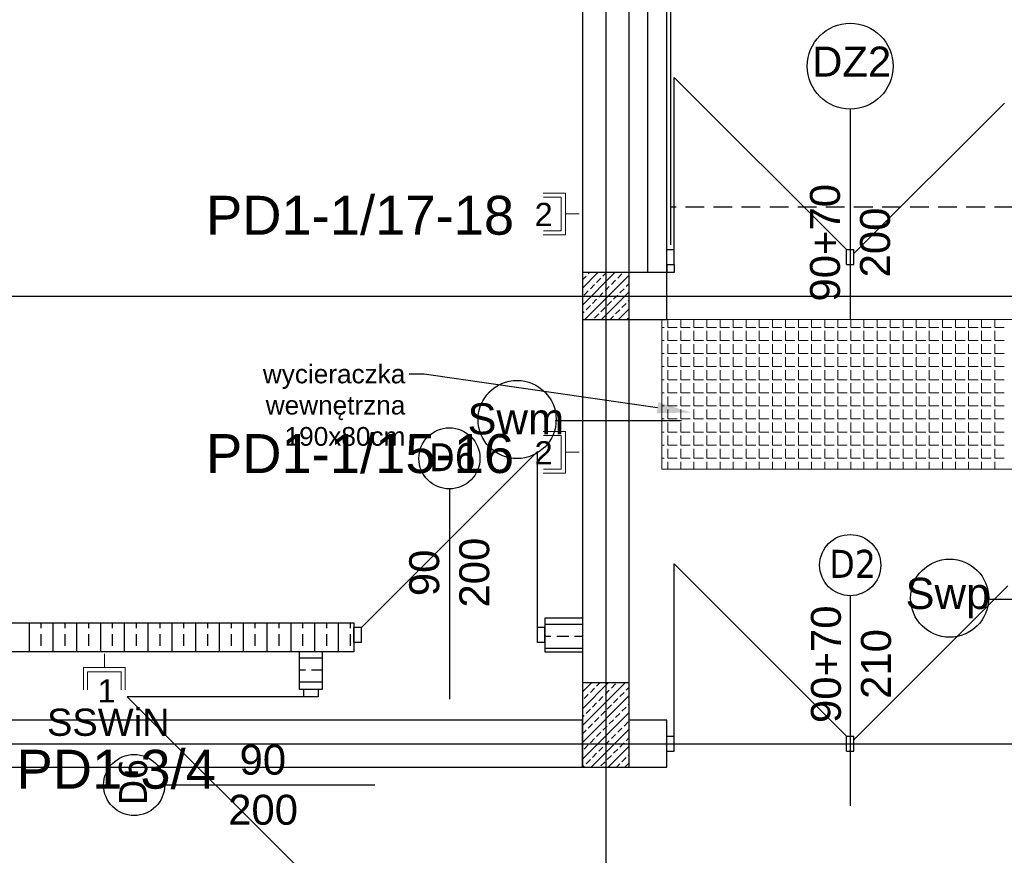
# Model space of a CAD drawing. Header units: millimetres. Extents: x -7023 to 53801, y 9849 to 33561.
# Tile 85 of 256: x 11317 to 11842, y 16309 to 16755. Entities that reach past the tile are written whole.
import ezdxf
from ezdxf.enums import TextEntityAlignment as Align

# ---------------------------------------------------------------- set-up
doc = ezdxf.new("R2010")
doc.units = ezdxf.units.MM
doc.linetypes.add('DASHDOTX2', pattern=[2, 1, -0.5, 0, -0.5])
doc.linetypes.add('DASHED', pattern=[0.75, 0.5, -0.25])
doc.layers.add('.IE_podklad', color=252, linetype='Continuous')
doc.layers.add('IE_SKD', color=6, linetype='Continuous')
doc.layers.add('IE_LAN', color=5, linetype='Continuous', lineweight=9)
doc.styles.add('Opisowy', font='arial.ttf')
doc.styles.get("Standard").update_dxf_attribs({"font": 'arial.ttf'})
doc.linetypes.add('ZIGZAG', pattern='A,0.00254,-5.08,[131,ltypeshp.shx,S=5.08,R=0,X=-5.08,Y=0],-10.16,[131,ltypeshp.shx,S=5.08,R=180,X=5.08,Y=0],-5.08', length=20.32254)

# ---------------------------------------------------------------- blocks, each defined once
blk = doc.blocks.new('zw$7320')
at = {"layer": 'IE_LAN', "lineweight": 20}
for p, q in [((0, 0), (0, -7.27)), ((-11.18, -7.27), (11.18, -7.27)), ((-11.18, -7.27), (-11.18, -19.16)), ((-8.94, -9.6), (8.94, -9.6)), ((-8.94, -9.6), (-8.94, -19.11)), ((8.94, -9.6), (8.94, -19.11)), ((11.18, -7.27), (11.18, -19.16))]:
    blk.add_line(p, q, dxfattribs=at)
at = {"layer": 'IE_LAN', "ltscale": 25, "insert": (-3.58, -13.49), "char_height": 12.39, "attachment_point": 1}
blk.add_mtext_dynamic_manual_height_columns('1', width=0.2625, gutter_width=61.96, heights=[-12.44], dxfattribs=at)
blk = doc.blocks.new('*U63')
at = {"layer": 'IE_LAN', "lineweight": 20}
for p, q in [((-13644.85, -15940.37), (-13644.85, -15928.48)), ((-13642.62, -15938.04), (-13642.62, -15928.53)), ((-13624.73, -15938.04), (-13624.73, -15928.53)), ((-13622.5, -15940.37), (-13622.5, -15928.48)), ((-13622.5, -15940.37), (-13644.85, -15940.37)), ((-13624.73, -15938.04), (-13642.62, -15938.04)), ((-13633.67, -15947.64), (-13633.67, -15940.37))]:
    blk.add_line(p, q, dxfattribs=at)
at = {"layer": 'IE_LAN', "ltscale": 25, "insert": (-13627.74, -15923.86), "char_height": 12.393, "attachment_point": 1, "rotation": 270}
blk.add_mtext_dynamic_manual_height_columns('{\\C256;2}', width=0.2625, gutter_width=61.96, heights=[-12.44], dxfattribs=at)

msp = doc.modelspace()

# ---------------------------------------------------------------- linework, layer by layer
at = {"layer": '.IE_podklad', "ltscale": 25}
for p, q in [((11629.56, 17190.05), (11629.56, 15097.91)), ((10554.1, 16607.71), (13853.09, 16607.71)), ((10554.1, 16368.71), (13536.66, 16368.71))]:
    msp.add_line(p, q, dxfattribs=at)
at = {"layer": '.IE_podklad'}
for p, q in [((11662.06, 16620.21), (11662.06, 16887.21)), ((11664.06, 16889.21), (11664.06, 16635.04)), ((11642.06, 16620.21), (11642.06, 16867.21)), ((11617.06, 16842.21), (11617.06, 16381.21)), ((11666.06, 16632.49), (11666.06, 16724.49)), ((11758.06, 16632.49), (11666.06, 16724.49)), ((11762.06, 16630.38), (11842.37, 16710.7)), ((11760.06, 16707.52), (11760.06, 16595.34)), ((11662.06, 16632.49), (11666.06, 16632.49)), ((11662.06, 16624.49), (11662.06, 16632.49)), ((11666.06, 16624.49), (11666.06, 16632.49)), ((11758.06, 16632.49), (11762.06, 16632.49)), ((11758.06, 16624.49), (11758.06, 16632.49)), ((11762.06, 16624.49), (11762.06, 16632.49)), ((11662.06, 16624.6), (11662.06, 16620.21)), ((11662.06, 16624.49), (11666.06, 16624.49)), ((11666.06, 16624.6), (11666.06, 16620.21)), ((11758.06, 16624.49), (11762.06, 16624.49)), ((11617.06, 16611.87), (11625.39, 16620.21)), ((11617.06, 16602.89), (11634.37, 16620.21)), ((11642.06, 16620.21), (11617.06, 16620.21)), ((11617.06, 16620.21), (11617.06, 16595.21)), ((11618.35, 16595.21), (11642.06, 16618.91)), ((11620.19, 16619.5), (11620.9, 16620.21)), ((11628.05, 16618.38), (11629.88, 16620.21)), ((11635.91, 16617.25), (11638.15, 16619.5)), ((11662.06, 16620.21), (11642.06, 16620.21)), ((11642.06, 16595.21), (11642.06, 16620.21)), ((11666.06, 16620.21), (11660.75, 16620.21)), ((11662.06, 16595.21), (11662.06, 16620.21)), ((11617.06, 16616.36), (11619.07, 16618.38)), ((11621.31, 16611.64), (11623.56, 16613.89)), ((11624.68, 16615.01), (11626.93, 16617.25)), ((11632.54, 16613.89), (11634.78, 16616.13)), ((11640.4, 16612.76), (11642.06, 16614.42)), ((11617.95, 16608.27), (11620.19, 16610.52)), ((11625.8, 16607.15), (11628.05, 16609.4)), ((11627.33, 16595.21), (11642.06, 16609.93)), ((11629.17, 16610.52), (11631.42, 16612.76)), ((11633.66, 16606.03), (11635.91, 16608.27)), ((11637.03, 16609.4), (11639.28, 16611.64)), ((11622.44, 16603.78), (11624.68, 16606.03)), ((11630.29, 16602.66), (11632.54, 16604.91)), ((11638.15, 16601.54), (11640.4, 16603.78)), ((11641.52, 16604.91), (11642.06, 16605.44)), ((11617.06, 16598.4), (11617.95, 16599.29)), ((11619.07, 16600.42), (11621.31, 16602.66)), ((11623.56, 16595.93), (11625.8, 16598.17)), ((11626.93, 16599.29), (11629.17, 16601.54)), ((11634.78, 16598.17), (11637.03, 16600.42)), ((11636.31, 16595.21), (11642.06, 16600.95)), ((11617.06, 16595.21), (11642.06, 16595.21)), ((11631.82, 16595.21), (11633.66, 16597.05)), ((11640.8, 16595.21), (11641.52, 16595.93)), ((11642.06, 16381.21), (11642.06, 16595.21)), ((11642.06, 16595.21), (11662.06, 16595.21)), ((11602.49, 16541.33), (11669.97, 16541.33)), ((11499.06, 16430.71), (11593.06, 16524.71)), ((11593.06, 16430.71), (11593.06, 16524.71)), ((11546.06, 16504.74), (11546.06, 16392.55)), ((11666.06, 16372.71), (11666.06, 16464.71)), ((11758.06, 16372.71), (11666.06, 16464.71)), ((11762.06, 16370.73), (11844.25, 16452.93)), ((11760.06, 16447.74), (11760.06, 16335.55)), ((11833.44, 16445.94), (11900.91, 16445.94)), ((11617.06, 16435.71), (11597.06, 16435.71)), ((11597.06, 16435.71), (11597.06, 16417.71)), ((10896.06, 16433.21), (11495.06, 16433.21)), ((11321.77, 16417.71), (11321.77, 16433.21)), ((11328.12, 16430.41), (11328.12, 16433.21)), ((11334.47, 16417.71), (11334.47, 16433.21)), ((11340.82, 16430.41), (11340.82, 16433.21)), ((11347.17, 16417.71), (11347.17, 16433.21)), ((11353.52, 16430.41), (11353.52, 16433.21)), ((11359.87, 16417.71), (11359.87, 16433.21)), ((11366.22, 16430.41), (11366.22, 16433.21)), ((11372.57, 16417.71), (11372.57, 16433.21)), ((11378.92, 16430.41), (11378.92, 16433.21)), ((11385.27, 16417.71), (11385.27, 16433.21)), ((11391.62, 16430.41), (11391.62, 16433.21)), ((11397.97, 16417.71), (11397.97, 16433.21)), ((11404.32, 16430.41), (11404.32, 16433.21)), ((11410.67, 16417.71), (11410.67, 16433.21)), ((11417.02, 16430.41), (11417.02, 16433.21)), ((11423.37, 16417.71), (11423.37, 16433.21)), ((11429.72, 16430.41), (11429.72, 16433.21)), ((11436.07, 16417.71), (11436.07, 16433.21)), ((11442.42, 16430.41), (11442.42, 16433.21)), ((11448.77, 16417.71), (11448.77, 16433.21)), ((11455.12, 16430.41), (11455.12, 16433.21)), ((11461.47, 16417.71), (11461.47, 16433.21)), ((11467.82, 16430.41), (11467.82, 16433.21)), ((11474.17, 16417.71), (11474.17, 16433.21)), ((11480.52, 16430.41), (11480.52, 16433.21)), ((11486.87, 16417.71), (11486.87, 16433.21)), ((11493.22, 16430.41), (11493.22, 16433.21)), ((11495.06, 16433.21), (11495.06, 16417.71)), ((11499.06, 16430.71), (11495.06, 16430.71)), ((11495.06, 16422.71), (11495.06, 16430.71)), ((11499.06, 16422.71), (11499.06, 16430.71)), ((11597.06, 16430.71), (11593.06, 16430.71)), ((11593.06, 16422.71), (11593.06, 16430.71)), ((11597.06, 16432.46), (11617.06, 16432.46)), ((11597.06, 16422.71), (11597.06, 16430.71)), ((11328.12, 16420.88), (11328.12, 16427.23)), ((11340.82, 16420.88), (11340.82, 16427.23)), ((11353.52, 16420.88), (11353.52, 16427.23)), ((11366.22, 16420.88), (11366.22, 16427.23)), ((11378.92, 16420.88), (11378.92, 16427.23)), ((11391.62, 16420.88), (11391.62, 16427.23)), ((11404.32, 16420.88), (11404.32, 16427.23)), ((11417.02, 16420.88), (11417.02, 16427.23)), ((11429.72, 16420.88), (11429.72, 16427.23)), ((11442.42, 16420.88), (11442.42, 16427.23)), ((11455.12, 16420.88), (11455.12, 16427.23)), ((11467.82, 16420.88), (11467.82, 16427.23)), ((11480.52, 16420.88), (11480.52, 16427.23)), ((11493.22, 16420.88), (11493.22, 16427.23)), ((11597.06, 16426.11), (11600.22, 16426.11)), ((11603.4, 16426.11), (11609.75, 16426.11)), ((11612.92, 16426.11), (11617.06, 16426.11)), ((11499.06, 16422.71), (11495.06, 16422.71)), ((11597.06, 16422.71), (11593.06, 16422.71)), ((11597.06, 16419.76), (11617.06, 16419.76)), ((11495.06, 16417.71), (10896.06, 16417.71)), ((11328.12, 16417.71), (11328.12, 16417.71)), ((11340.82, 16417.71), (11340.82, 16417.71)), ((11353.52, 16417.71), (11353.52, 16417.71)), ((11366.22, 16417.71), (11366.22, 16417.71)), ((11378.92, 16417.71), (11378.92, 16417.71)), ((11391.62, 16417.71), (11391.62, 16417.71)), ((11404.32, 16417.71), (11404.32, 16417.71)), ((11417.02, 16417.71), (11417.02, 16417.71)), ((11429.72, 16417.71), (11429.72, 16417.71)), ((11442.42, 16417.71), (11442.42, 16417.71)), ((11455.12, 16417.71), (11455.12, 16417.71)), ((11466.06, 16397.71), (11466.06, 16417.71)), ((11466.06, 16414.46), (11478.06, 16414.46)), ((11467.82, 16417.71), (11467.82, 16417.71)), ((11478.06, 16417.71), (11478.06, 16397.71)), ((11480.52, 16417.71), (11480.52, 16417.71)), ((11493.22, 16417.71), (11493.22, 16417.71)), ((11597.06, 16417.71), (11617.06, 16417.71)), ((11466.06, 16408.11), (11469.22, 16408.11)), ((11472.4, 16408.11), (11478.06, 16408.11)), ((11466.06, 16401.76), (11478.06, 16401.76)), ((11617.06, 16396.35), (11621.92, 16401.21)), ((11617.06, 16387.37), (11630.9, 16401.21)), ((11617.06, 16378.39), (11639.88, 16401.21)), ((11617.06, 16400.84), (11617.43, 16401.21)), ((11642.06, 16401.21), (11617.06, 16401.21)), ((11617.06, 16401.21), (11617.06, 16356.21)), ((11621.31, 16396.11), (11623.56, 16398.36)), ((11624.68, 16399.48), (11626.41, 16401.21)), ((11632.54, 16398.36), (11634.78, 16400.6)), ((11640.4, 16397.24), (11642.06, 16398.9)), ((11642.06, 16356.21), (11642.06, 16401.21)), ((11468.06, 16393.71), (11374.06, 16393.71)), ((11468.06, 16299.71), (11374.06, 16393.71)), ((11478.06, 16397.71), (11466.06, 16397.71)), ((11468.06, 16397.71), (11468.06, 16393.71)), ((11476.06, 16397.71), (11468.06, 16397.71)), ((11476.06, 16393.71), (11468.06, 16393.71)), ((11476.06, 16397.71), (11476.06, 16393.71)), ((11617.06, 16369.41), (11642.06, 16394.41)), ((11617.95, 16392.75), (11620.19, 16394.99)), ((11625.8, 16391.62), (11628.05, 16393.87)), ((11629.17, 16394.99), (11631.42, 16397.24)), ((11633.66, 16390.5), (11635.91, 16392.75)), ((11637.03, 16393.87), (11639.28, 16396.11)), ((11622.44, 16388.26), (11624.68, 16390.5)), ((11630.29, 16387.13), (11632.54, 16389.38)), ((11638.15, 16386.01), (11640.4, 16388.26)), ((11641.52, 16389.38), (11642.06, 16389.92)), ((11617.06, 16360.43), (11642.06, 16385.43)), ((11617.06, 16382.88), (11617.95, 16383.77)), ((11619.07, 16384.89), (11621.31, 16387.13)), ((11623.56, 16380.4), (11625.8, 16382.64)), ((11626.93, 16383.77), (11629.17, 16386.01)), ((11634.78, 16382.64), (11637.03, 16384.89)), ((11617.06, 16381.21), (11617.06, 16381.21)), ((11617.06, 16381.21), (11617.06, 16356.21)), ((11620.19, 16377.03), (11622.44, 16379.28)), ((11628.05, 16375.91), (11630.29, 16378.15)), ((11631.42, 16379.28), (11633.66, 16381.52)), ((11635.91, 16374.79), (11638.15, 16377.03)), ((11639.28, 16378.15), (11641.52, 16380.4)), ((11642.06, 16356.21), (11642.06, 16381.21)), ((11642.06, 16381.21), (11642.06, 16381.21)), ((11662.06, 16381.21), (11642.06, 16381.21)), ((11662.06, 16356.21), (11662.06, 16381.21)), ((11617.06, 16373.9), (11619.07, 16375.91)), ((11621.82, 16356.21), (11642.06, 16376.45)), ((11624.68, 16372.54), (11626.93, 16374.79)), ((11632.54, 16371.42), (11634.78, 16373.66)), ((11640.4, 16370.3), (11642.06, 16371.96)), ((11662.06, 16372.71), (11666.06, 16372.71)), ((11662.06, 16364.71), (11662.06, 16372.71)), ((11666.06, 16364.71), (11666.06, 16372.71)), ((11758.06, 16372.71), (11762.06, 16372.71)), ((11758.06, 16364.71), (11758.06, 16372.71)), ((11762.06, 16364.71), (11762.06, 16372.71)), ((11617.95, 16365.81), (11620.19, 16368.05)), ((11621.31, 16369.17), (11623.56, 16371.42)), ((11625.8, 16364.68), (11628.05, 16366.93)), ((11629.17, 16368.05), (11631.42, 16370.3)), ((11630.8, 16356.21), (11642.06, 16367.46)), ((11637.03, 16366.93), (11639.28, 16369.17)), ((11622.44, 16361.32), (11624.68, 16363.56)), ((11630.29, 16360.19), (11632.54, 16362.44)), ((11633.66, 16363.56), (11635.91, 16365.81)), ((11638.15, 16359.07), (11640.4, 16361.32)), ((11641.52, 16362.44), (11642.06, 16362.97)), ((11662.06, 16364.71), (11666.06, 16364.71)), ((11758.06, 16364.71), (11762.06, 16364.71)), ((11617.06, 16356.21), (11616.56, 16356.21)), ((11616.56, 16356.21), (11642.06, 16356.21)), ((11617.06, 16356.21), (11642.06, 16356.21)), ((11617.33, 16356.21), (11617.95, 16356.83)), ((11619.07, 16357.95), (11621.31, 16360.19)), ((11626.93, 16356.83), (11629.17, 16359.07)), ((11635.29, 16356.21), (11637.03, 16357.95)), ((11639.78, 16356.21), (11642.06, 16358.48)), ((11642.06, 16356.21), (11662.06, 16356.21)), ((11394.03, 16346.71), (11506.21, 16346.71))]:
    msp.add_line(p, q, dxfattribs=at)
at = {"layer": '.IE_podklad', "linetype": 'ZIGZAG'}
msp.add_line((11652.06, 16620.21), (11652.06, 16877.21), dxfattribs=at)
at = {"layer": '.IE_podklad', "linetype": 'DASHED', "ltscale": 20}
msp.add_line((11862.06, 16655.21), (11664.06, 16655.21), dxfattribs=at)
at = {"layer": '.IE_podklad', "linetype": 'DASHDOTX2', "ltscale": 10}
msp.add_line((11578.18, 16607.71), (12214.83, 16607.71), dxfattribs=at)
at = {"layer": '.IE_podklad', "lineweight": 13}
for p, q in [((11659.56, 16595.21), (11849.56, 16595.21)), ((11659.56, 16515.21), (11659.56, 16595.21)), ((11662.61, 16590.97), (11662.61, 16595.21)), ((11669.59, 16590.97), (11669.59, 16595.21)), ((11676.58, 16590.97), (11676.58, 16595.21)), ((11683.56, 16590.97), (11683.56, 16595.21)), ((11690.55, 16590.97), (11690.55, 16595.21)), ((11697.53, 16590.97), (11697.53, 16595.21)), ((11704.52, 16590.97), (11704.52, 16595.21)), ((11711.5, 16590.97), (11711.5, 16595.21)), ((11718.49, 16590.97), (11718.49, 16595.21)), ((11725.47, 16590.97), (11725.47, 16595.21)), ((11732.46, 16590.97), (11732.46, 16595.21)), ((11739.44, 16590.97), (11739.44, 16595.21)), ((11746.43, 16590.97), (11746.43, 16595.21)), ((11753.41, 16590.97), (11753.41, 16595.21)), ((11760.4, 16590.97), (11760.4, 16595.21)), ((11767.38, 16590.97), (11767.38, 16595.21)), ((11774.37, 16590.97), (11774.37, 16595.21)), ((11781.35, 16590.97), (11781.35, 16595.21)), ((11788.34, 16590.97), (11788.34, 16595.21)), ((11795.32, 16590.97), (11795.32, 16595.21)), ((11802.31, 16590.97), (11802.31, 16595.21)), ((11809.29, 16590.97), (11809.29, 16595.21)), ((11816.28, 16590.97), (11816.28, 16595.21)), ((11823.26, 16590.97), (11823.26, 16595.21)), ((11830.25, 16590.97), (11830.25, 16595.21)), ((11837.23, 16590.97), (11837.23, 16595.21)), ((11659.56, 16590.97), (11660.7, 16590.97)), ((11662.61, 16590.97), (11667.69, 16590.97)), ((11662.61, 16583.99), (11662.61, 16589.07)), ((11669.59, 16590.97), (11674.67, 16590.97)), ((11669.59, 16583.99), (11669.59, 16589.07)), ((11676.58, 16590.97), (11681.66, 16590.97)), ((11676.58, 16583.99), (11676.58, 16589.07)), ((11683.56, 16590.97), (11688.64, 16590.97)), ((11683.56, 16583.99), (11683.56, 16589.07)), ((11690.55, 16590.97), (11695.63, 16590.97)), ((11690.55, 16583.99), (11690.55, 16589.07)), ((11697.53, 16590.97), (11702.61, 16590.97)), ((11697.53, 16583.99), (11697.53, 16589.07)), ((11704.52, 16590.97), (11709.6, 16590.97)), ((11704.52, 16583.99), (11704.52, 16589.07)), ((11711.5, 16590.97), (11716.58, 16590.97)), ((11711.5, 16583.99), (11711.5, 16589.07)), ((11718.49, 16590.97), (11723.57, 16590.97)), ((11718.49, 16583.99), (11718.49, 16589.07)), ((11725.47, 16590.97), (11730.55, 16590.97)), ((11725.47, 16583.99), (11725.47, 16589.07)), ((11732.46, 16590.97), (11737.54, 16590.97)), ((11732.46, 16583.99), (11732.46, 16589.07)), ((11739.44, 16590.97), (11744.52, 16590.97)), ((11739.44, 16583.99), (11739.44, 16589.07)), ((11746.43, 16590.97), (11751.51, 16590.97)), ((11746.43, 16583.99), (11746.43, 16589.07)), ((11753.41, 16590.97), (11758.49, 16590.97)), ((11753.41, 16583.99), (11753.41, 16589.07)), ((11760.4, 16590.97), (11765.48, 16590.97)), ((11760.4, 16583.99), (11760.4, 16589.07)), ((11767.38, 16590.97), (11772.46, 16590.97)), ((11767.38, 16583.99), (11767.38, 16589.07)), ((11774.37, 16590.97), (11779.45, 16590.97)), ((11774.37, 16583.99), (11774.37, 16589.07)), ((11781.35, 16590.97), (11786.43, 16590.97)), ((11781.35, 16583.99), (11781.35, 16589.07)), ((11788.34, 16590.97), (11793.42, 16590.97)), ((11788.34, 16583.99), (11788.34, 16589.07)), ((11795.32, 16590.97), (11800.4, 16590.97)), ((11795.32, 16583.99), (11795.32, 16589.07)), ((11802.31, 16590.97), (11807.39, 16590.97)), ((11802.31, 16583.99), (11802.31, 16589.07)), ((11809.29, 16590.97), (11814.37, 16590.97)), ((11809.29, 16583.99), (11809.29, 16589.07)), ((11816.28, 16590.97), (11821.36, 16590.97)), ((11816.28, 16583.99), (11816.28, 16589.07)), ((11823.26, 16590.97), (11828.34, 16590.97)), ((11823.26, 16583.99), (11823.26, 16589.07)), ((11830.25, 16590.97), (11835.33, 16590.97)), ((11830.25, 16583.99), (11830.25, 16589.07)), ((11837.23, 16590.97), (11842.31, 16590.97)), ((11837.23, 16583.99), (11837.23, 16589.07)), ((11659.56, 16583.99), (11660.7, 16583.99)), ((11662.61, 16583.99), (11667.69, 16583.99)), ((11662.61, 16577), (11662.61, 16582.08)), ((11669.59, 16583.99), (11674.67, 16583.99)), ((11669.59, 16577), (11669.59, 16582.08)), ((11676.58, 16583.99), (11681.66, 16583.99)), ((11676.58, 16577), (11676.58, 16582.08)), ((11683.56, 16583.99), (11688.64, 16583.99)), ((11683.56, 16577), (11683.56, 16582.08)), ((11690.55, 16583.99), (11695.63, 16583.99)), ((11690.55, 16577), (11690.55, 16582.08)), ((11697.53, 16583.99), (11702.61, 16583.99)), ((11697.53, 16577), (11697.53, 16582.08)), ((11704.52, 16583.99), (11709.6, 16583.99)), ((11704.52, 16577), (11704.52, 16582.08)), ((11711.5, 16583.99), (11716.58, 16583.99)), ((11711.5, 16577), (11711.5, 16582.08)), ((11718.49, 16583.99), (11723.57, 16583.99)), ((11718.49, 16577), (11718.49, 16582.08)), ((11725.47, 16583.99), (11730.55, 16583.99)), ((11725.47, 16577), (11725.47, 16582.08)), ((11732.46, 16583.99), (11737.54, 16583.99)), ((11732.46, 16577), (11732.46, 16582.08)), ((11739.44, 16583.99), (11744.52, 16583.99)), ((11739.44, 16577), (11739.44, 16582.08)), ((11746.43, 16583.99), (11751.51, 16583.99)), ((11746.43, 16577), (11746.43, 16582.08)), ((11753.41, 16583.99), (11758.49, 16583.99)), ((11753.41, 16577), (11753.41, 16582.08)), ((11760.4, 16583.99), (11765.48, 16583.99)), ((11760.4, 16577), (11760.4, 16582.08)), ((11767.38, 16583.99), (11772.46, 16583.99)), ((11767.38, 16577), (11767.38, 16582.08)), ((11774.37, 16583.99), (11779.45, 16583.99)), ((11774.37, 16577), (11774.37, 16582.08)), ((11781.35, 16583.99), (11786.43, 16583.99)), ((11781.35, 16577), (11781.35, 16582.08)), ((11788.34, 16583.99), (11793.42, 16583.99)), ((11788.34, 16577), (11788.34, 16582.08)), ((11795.32, 16583.99), (11800.4, 16583.99)), ((11795.32, 16577), (11795.32, 16582.08)), ((11802.31, 16583.99), (11807.39, 16583.99)), ((11802.31, 16577), (11802.31, 16582.08)), ((11809.29, 16583.99), (11814.37, 16583.99)), ((11809.29, 16577), (11809.29, 16582.08)), ((11816.28, 16583.99), (11821.36, 16583.99)), ((11816.28, 16577), (11816.28, 16582.08)), ((11823.26, 16583.99), (11828.34, 16583.99)), ((11823.26, 16577), (11823.26, 16582.08)), ((11830.25, 16583.99), (11835.33, 16583.99)), ((11830.25, 16577), (11830.25, 16582.08)), ((11837.23, 16583.99), (11842.31, 16583.99)), ((11837.23, 16577), (11837.23, 16582.08)), ((11659.56, 16577), (11660.7, 16577)), ((11662.61, 16577), (11667.69, 16577)), ((11669.59, 16577), (11674.67, 16577)), ((11676.58, 16577), (11681.66, 16577)), ((11683.56, 16577), (11688.64, 16577)), ((11690.55, 16577), (11695.63, 16577)), ((11697.53, 16577), (11702.61, 16577)), ((11704.52, 16577), (11709.6, 16577)), ((11711.5, 16577), (11716.58, 16577)), ((11718.49, 16577), (11723.57, 16577)), ((11725.47, 16577), (11730.55, 16577)), ((11732.46, 16577), (11737.54, 16577)), ((11739.44, 16577), (11744.52, 16577)), ((11746.43, 16577), (11751.51, 16577)), ((11753.41, 16577), (11758.49, 16577)), ((11760.4, 16577), (11765.48, 16577)), ((11767.38, 16577), (11772.46, 16577)), ((11774.37, 16577), (11779.45, 16577)), ((11781.35, 16577), (11786.43, 16577)), ((11788.34, 16577), (11793.42, 16577)), ((11795.32, 16577), (11800.4, 16577)), ((11802.31, 16577), (11807.39, 16577)), ((11809.29, 16577), (11814.37, 16577)), ((11816.28, 16577), (11821.36, 16577)), ((11823.26, 16577), (11828.34, 16577)), ((11830.25, 16577), (11835.33, 16577)), ((11837.23, 16577), (11842.31, 16577)), ((11662.61, 16570.02), (11662.61, 16575.1)), ((11669.59, 16570.02), (11669.59, 16575.1)), ((11676.58, 16570.02), (11676.58, 16575.1)), ((11683.56, 16570.02), (11683.56, 16575.1)), ((11690.55, 16570.02), (11690.55, 16575.1)), ((11697.53, 16570.02), (11697.53, 16575.1)), ((11704.52, 16570.02), (11704.52, 16575.1)), ((11711.5, 16570.02), (11711.5, 16575.1)), ((11718.49, 16570.02), (11718.49, 16575.1)), ((11725.47, 16570.02), (11725.47, 16575.1)), ((11732.46, 16570.02), (11732.46, 16575.1)), ((11739.44, 16570.02), (11739.44, 16575.1)), ((11746.43, 16570.02), (11746.43, 16575.1)), ((11753.41, 16570.02), (11753.41, 16575.1)), ((11760.4, 16570.02), (11760.4, 16575.1)), ((11767.38, 16570.02), (11767.38, 16575.1)), ((11774.37, 16570.02), (11774.37, 16575.1)), ((11781.35, 16570.02), (11781.35, 16575.1)), ((11788.34, 16570.02), (11788.34, 16575.1)), ((11795.32, 16570.02), (11795.32, 16575.1)), ((11802.31, 16570.02), (11802.31, 16575.1)), ((11809.29, 16570.02), (11809.29, 16575.1)), ((11816.28, 16570.02), (11816.28, 16575.1)), ((11823.26, 16570.02), (11823.26, 16575.1)), ((11830.25, 16570.02), (11830.25, 16575.1)), ((11837.23, 16570.02), (11837.23, 16575.1)), ((11659.56, 16570.02), (11660.7, 16570.02)), ((11662.61, 16570.02), (11667.69, 16570.02)), ((11662.61, 16563.03), (11662.61, 16568.11)), ((11669.59, 16570.02), (11674.67, 16570.02)), ((11669.59, 16563.03), (11669.59, 16568.11)), ((11676.58, 16570.02), (11681.66, 16570.02)), ((11676.58, 16563.03), (11676.58, 16568.11)), ((11683.56, 16570.02), (11688.64, 16570.02)), ((11683.56, 16563.03), (11683.56, 16568.11)), ((11690.55, 16570.02), (11695.63, 16570.02)), ((11690.55, 16563.03), (11690.55, 16568.11)), ((11697.53, 16570.02), (11702.61, 16570.02)), ((11697.53, 16563.03), (11697.53, 16568.11)), ((11704.52, 16570.02), (11709.6, 16570.02)), ((11704.52, 16563.03), (11704.52, 16568.11)), ((11711.5, 16570.02), (11716.58, 16570.02)), ((11711.5, 16563.03), (11711.5, 16568.11)), ((11718.49, 16570.02), (11723.57, 16570.02)), ((11718.49, 16563.03), (11718.49, 16568.11)), ((11725.47, 16570.02), (11730.55, 16570.02)), ((11725.47, 16563.03), (11725.47, 16568.11)), ((11732.46, 16570.02), (11737.54, 16570.02)), ((11732.46, 16563.03), (11732.46, 16568.11)), ((11739.44, 16570.02), (11744.52, 16570.02)), ((11739.44, 16563.03), (11739.44, 16568.11)), ((11746.43, 16570.02), (11751.51, 16570.02)), ((11746.43, 16563.03), (11746.43, 16568.11)), ((11753.41, 16570.02), (11758.49, 16570.02)), ((11753.41, 16563.03), (11753.41, 16568.11)), ((11760.4, 16570.02), (11765.48, 16570.02)), ((11760.4, 16563.03), (11760.4, 16568.11)), ((11767.38, 16570.02), (11772.46, 16570.02)), ((11767.38, 16563.03), (11767.38, 16568.11)), ((11774.37, 16570.02), (11779.45, 16570.02)), ((11774.37, 16563.03), (11774.37, 16568.11)), ((11781.35, 16570.02), (11786.43, 16570.02)), ((11781.35, 16563.03), (11781.35, 16568.11)), ((11788.34, 16570.02), (11793.42, 16570.02)), ((11788.34, 16563.03), (11788.34, 16568.11)), ((11795.32, 16570.02), (11800.4, 16570.02)), ((11795.32, 16563.03), (11795.32, 16568.11)), ((11802.31, 16570.02), (11807.39, 16570.02)), ((11802.31, 16563.03), (11802.31, 16568.11)), ((11809.29, 16570.02), (11814.37, 16570.02)), ((11809.29, 16563.03), (11809.29, 16568.11)), ((11816.28, 16570.02), (11821.36, 16570.02)), ((11816.28, 16563.03), (11816.28, 16568.11)), ((11823.26, 16570.02), (11828.34, 16570.02)), ((11823.26, 16563.03), (11823.26, 16568.11)), ((11830.25, 16570.02), (11835.33, 16570.02)), ((11830.25, 16563.03), (11830.25, 16568.11)), ((11837.23, 16570.02), (11842.31, 16570.02)), ((11837.23, 16563.03), (11837.23, 16568.11)), ((11659.56, 16563.03), (11660.7, 16563.03)), ((11662.61, 16563.03), (11667.69, 16563.03)), ((11662.61, 16556.05), (11662.61, 16561.13)), ((11669.59, 16563.03), (11674.67, 16563.03)), ((11669.59, 16556.05), (11669.59, 16561.13)), ((11676.58, 16563.03), (11681.66, 16563.03)), ((11676.58, 16556.05), (11676.58, 16561.13)), ((11683.56, 16563.03), (11688.64, 16563.03)), ((11683.56, 16556.05), (11683.56, 16561.13)), ((11690.55, 16563.03), (11695.63, 16563.03)), ((11690.55, 16556.05), (11690.55, 16561.13)), ((11697.53, 16563.03), (11702.61, 16563.03)), ((11697.53, 16556.05), (11697.53, 16561.13)), ((11704.52, 16563.03), (11709.6, 16563.03)), ((11704.52, 16556.05), (11704.52, 16561.13)), ((11711.5, 16563.03), (11716.58, 16563.03)), ((11711.5, 16556.05), (11711.5, 16561.13)), ((11718.49, 16563.03), (11723.57, 16563.03)), ((11718.49, 16556.05), (11718.49, 16561.13)), ((11725.47, 16563.03), (11730.55, 16563.03)), ((11725.47, 16556.05), (11725.47, 16561.13)), ((11732.46, 16563.03), (11737.54, 16563.03)), ((11732.46, 16556.05), (11732.46, 16561.13)), ((11739.44, 16563.03), (11744.52, 16563.03)), ((11739.44, 16556.05), (11739.44, 16561.13)), ((11746.43, 16563.03), (11751.51, 16563.03)), ((11746.43, 16556.05), (11746.43, 16561.13)), ((11753.41, 16563.03), (11758.49, 16563.03)), ((11753.41, 16556.05), (11753.41, 16561.13)), ((11760.4, 16563.03), (11765.48, 16563.03)), ((11760.4, 16556.05), (11760.4, 16561.13)), ((11767.38, 16563.03), (11772.46, 16563.03)), ((11767.38, 16556.05), (11767.38, 16561.13)), ((11774.37, 16563.03), (11779.45, 16563.03)), ((11774.37, 16556.05), (11774.37, 16561.13)), ((11781.35, 16563.03), (11786.43, 16563.03)), ((11781.35, 16556.05), (11781.35, 16561.13)), ((11788.34, 16563.03), (11793.42, 16563.03)), ((11788.34, 16556.05), (11788.34, 16561.13)), ((11795.32, 16563.03), (11800.4, 16563.03)), ((11795.32, 16556.05), (11795.32, 16561.13)), ((11802.31, 16563.03), (11807.39, 16563.03)), ((11802.31, 16556.05), (11802.31, 16561.13)), ((11809.29, 16563.03), (11814.37, 16563.03)), ((11809.29, 16556.05), (11809.29, 16561.13)), ((11816.28, 16563.03), (11821.36, 16563.03)), ((11816.28, 16556.05), (11816.28, 16561.13)), ((11823.26, 16563.03), (11828.34, 16563.03)), ((11823.26, 16556.05), (11823.26, 16561.13)), ((11830.25, 16563.03), (11835.33, 16563.03)), ((11830.25, 16556.05), (11830.25, 16561.13)), ((11837.23, 16563.03), (11842.31, 16563.03)), ((11837.23, 16556.05), (11837.23, 16561.13)), ((11659.56, 16556.05), (11660.7, 16556.05)), ((11662.61, 16556.05), (11667.69, 16556.05)), ((11669.59, 16556.05), (11674.67, 16556.05)), ((11676.58, 16556.05), (11681.66, 16556.05)), ((11683.56, 16556.05), (11688.64, 16556.05)), ((11690.55, 16556.05), (11695.63, 16556.05)), ((11697.53, 16556.05), (11702.61, 16556.05)), ((11704.52, 16556.05), (11709.6, 16556.05)), ((11711.5, 16556.05), (11716.58, 16556.05)), ((11718.49, 16556.05), (11723.57, 16556.05)), ((11725.47, 16556.05), (11730.55, 16556.05)), ((11732.46, 16556.05), (11737.54, 16556.05)), ((11739.44, 16556.05), (11744.52, 16556.05)), ((11746.43, 16556.05), (11751.51, 16556.05)), ((11753.41, 16556.05), (11758.49, 16556.05)), ((11760.4, 16556.05), (11765.48, 16556.05)), ((11767.38, 16556.05), (11772.46, 16556.05)), ((11774.37, 16556.05), (11779.45, 16556.05)), ((11781.35, 16556.05), (11786.43, 16556.05)), ((11788.34, 16556.05), (11793.42, 16556.05)), ((11795.32, 16556.05), (11800.4, 16556.05)), ((11802.31, 16556.05), (11807.39, 16556.05)), ((11809.29, 16556.05), (11814.37, 16556.05)), ((11816.28, 16556.05), (11821.36, 16556.05)), ((11823.26, 16556.05), (11828.34, 16556.05)), ((11830.25, 16556.05), (11835.33, 16556.05)), ((11837.23, 16556.05), (11842.31, 16556.05)), ((11662.61, 16549.06), (11662.61, 16554.14)), ((11669.59, 16549.06), (11669.59, 16554.14)), ((11676.58, 16549.06), (11676.58, 16554.14)), ((11683.56, 16549.06), (11683.56, 16554.14)), ((11690.55, 16549.06), (11690.55, 16554.14)), ((11697.53, 16549.06), (11697.53, 16554.14)), ((11704.52, 16549.06), (11704.52, 16554.14)), ((11711.5, 16549.06), (11711.5, 16554.14)), ((11718.49, 16549.06), (11718.49, 16554.14)), ((11725.47, 16549.06), (11725.47, 16554.14)), ((11732.46, 16549.06), (11732.46, 16554.14)), ((11739.44, 16549.06), (11739.44, 16554.14)), ((11746.43, 16549.06), (11746.43, 16554.14)), ((11753.41, 16549.06), (11753.41, 16554.14)), ((11760.4, 16549.06), (11760.4, 16554.14)), ((11767.38, 16549.06), (11767.38, 16554.14)), ((11774.37, 16549.06), (11774.37, 16554.14)), ((11781.35, 16549.06), (11781.35, 16554.14)), ((11788.34, 16549.06), (11788.34, 16554.14)), ((11795.32, 16549.06), (11795.32, 16554.14)), ((11802.31, 16549.06), (11802.31, 16554.14)), ((11809.29, 16549.06), (11809.29, 16554.14)), ((11816.28, 16549.06), (11816.28, 16554.14)), ((11823.26, 16549.06), (11823.26, 16554.14)), ((11830.25, 16549.06), (11830.25, 16554.14)), ((11837.23, 16549.06), (11837.23, 16554.14)), ((11659.56, 16549.06), (11660.7, 16549.06)), ((11662.61, 16549.06), (11667.69, 16549.06)), ((11662.61, 16542.08), (11662.61, 16547.16)), ((11669.59, 16549.06), (11674.67, 16549.06)), ((11669.59, 16542.08), (11669.59, 16547.16)), ((11676.58, 16549.06), (11681.66, 16549.06)), ((11676.58, 16542.08), (11676.58, 16547.16)), ((11683.56, 16549.06), (11688.64, 16549.06)), ((11683.56, 16542.08), (11683.56, 16547.16)), ((11690.55, 16549.06), (11695.63, 16549.06)), ((11690.55, 16542.08), (11690.55, 16547.16)), ((11697.53, 16549.06), (11702.61, 16549.06)), ((11697.53, 16542.08), (11697.53, 16547.16)), ((11704.52, 16549.06), (11709.6, 16549.06)), ((11704.52, 16542.08), (11704.52, 16547.16)), ((11711.5, 16549.06), (11716.58, 16549.06)), ((11711.5, 16542.08), (11711.5, 16547.16)), ((11718.49, 16549.06), (11723.57, 16549.06)), ((11718.49, 16542.08), (11718.49, 16547.16)), ((11725.47, 16549.06), (11730.55, 16549.06)), ((11725.47, 16542.08), (11725.47, 16547.16)), ((11732.46, 16549.06), (11737.54, 16549.06)), ((11732.46, 16542.08), (11732.46, 16547.16)), ((11739.44, 16549.06), (11744.52, 16549.06)), ((11739.44, 16542.08), (11739.44, 16547.16)), ((11746.43, 16549.06), (11751.51, 16549.06)), ((11746.43, 16542.08), (11746.43, 16547.16)), ((11753.41, 16549.06), (11758.49, 16549.06)), ((11753.41, 16542.08), (11753.41, 16547.16)), ((11760.4, 16549.06), (11765.48, 16549.06)), ((11760.4, 16542.08), (11760.4, 16547.16)), ((11767.38, 16549.06), (11772.46, 16549.06)), ((11767.38, 16542.08), (11767.38, 16547.16)), ((11774.37, 16549.06), (11779.45, 16549.06)), ((11774.37, 16542.08), (11774.37, 16547.16)), ((11781.35, 16549.06), (11786.43, 16549.06)), ((11781.35, 16542.08), (11781.35, 16547.16)), ((11788.34, 16549.06), (11793.42, 16549.06)), ((11788.34, 16542.08), (11788.34, 16547.16)), ((11795.32, 16549.06), (11800.4, 16549.06)), ((11795.32, 16542.08), (11795.32, 16547.16)), ((11802.31, 16549.06), (11807.39, 16549.06)), ((11802.31, 16542.08), (11802.31, 16547.16)), ((11809.29, 16549.06), (11814.37, 16549.06)), ((11809.29, 16542.08), (11809.29, 16547.16)), ((11816.28, 16549.06), (11821.36, 16549.06)), ((11816.28, 16542.08), (11816.28, 16547.16)), ((11823.26, 16549.06), (11828.34, 16549.06)), ((11823.26, 16542.08), (11823.26, 16547.16)), ((11830.25, 16549.06), (11835.33, 16549.06)), ((11830.25, 16542.08), (11830.25, 16547.16)), ((11837.23, 16549.06), (11842.31, 16549.06)), ((11837.23, 16542.08), (11837.23, 16547.16)), ((11659.56, 16542.08), (11660.7, 16542.08)), ((11662.61, 16542.08), (11667.69, 16542.08)), ((11662.61, 16535.09), (11662.61, 16540.17)), ((11669.59, 16542.08), (11674.67, 16542.08)), ((11669.59, 16535.09), (11669.59, 16540.17)), ((11676.58, 16542.08), (11681.66, 16542.08)), ((11676.58, 16535.09), (11676.58, 16540.17)), ((11683.56, 16542.08), (11688.64, 16542.08)), ((11683.56, 16535.09), (11683.56, 16540.17)), ((11690.55, 16542.08), (11695.63, 16542.08)), ((11690.55, 16535.09), (11690.55, 16540.17)), ((11697.53, 16542.08), (11702.61, 16542.08)), ((11697.53, 16535.09), (11697.53, 16540.17)), ((11704.52, 16542.08), (11709.6, 16542.08)), ((11704.52, 16535.09), (11704.52, 16540.17)), ((11711.5, 16542.08), (11716.58, 16542.08)), ((11711.5, 16535.09), (11711.5, 16540.17)), ((11718.49, 16542.08), (11723.57, 16542.08)), ((11718.49, 16535.09), (11718.49, 16540.17)), ((11725.47, 16542.08), (11730.55, 16542.08)), ((11725.47, 16535.09), (11725.47, 16540.17)), ((11732.46, 16542.08), (11737.54, 16542.08)), ((11732.46, 16535.09), (11732.46, 16540.17)), ((11739.44, 16542.08), (11744.52, 16542.08)), ((11739.44, 16535.09), (11739.44, 16540.17)), ((11746.43, 16542.08), (11751.51, 16542.08)), ((11746.43, 16535.09), (11746.43, 16540.17)), ((11753.41, 16542.08), (11758.49, 16542.08)), ((11753.41, 16535.09), (11753.41, 16540.17)), ((11760.4, 16542.08), (11765.48, 16542.08)), ((11760.4, 16535.09), (11760.4, 16540.17)), ((11767.38, 16542.08), (11772.46, 16542.08)), ((11767.38, 16535.09), (11767.38, 16540.17)), ((11774.37, 16542.08), (11779.45, 16542.08)), ((11774.37, 16535.09), (11774.37, 16540.17)), ((11781.35, 16542.08), (11786.43, 16542.08)), ((11781.35, 16535.09), (11781.35, 16540.17)), ((11788.34, 16542.08), (11793.42, 16542.08)), ((11788.34, 16535.09), (11788.34, 16540.17)), ((11795.32, 16542.08), (11800.4, 16542.08)), ((11795.32, 16535.09), (11795.32, 16540.17)), ((11802.31, 16542.08), (11807.39, 16542.08)), ((11802.31, 16535.09), (11802.31, 16540.17)), ((11809.29, 16542.08), (11814.37, 16542.08)), ((11809.29, 16535.09), (11809.29, 16540.17)), ((11816.28, 16542.08), (11821.36, 16542.08)), ((11816.28, 16535.09), (11816.28, 16540.17)), ((11823.26, 16542.08), (11828.34, 16542.08)), ((11823.26, 16535.09), (11823.26, 16540.17)), ((11830.25, 16542.08), (11835.33, 16542.08)), ((11830.25, 16535.09), (11830.25, 16540.17)), ((11837.23, 16542.08), (11842.31, 16542.08)), ((11837.23, 16535.09), (11837.23, 16540.17)), ((11659.56, 16535.09), (11660.7, 16535.09)), ((11662.61, 16535.09), (11667.69, 16535.09)), ((11669.59, 16535.09), (11674.67, 16535.09)), ((11676.58, 16535.09), (11681.66, 16535.09)), ((11683.56, 16535.09), (11688.64, 16535.09)), ((11690.55, 16535.09), (11695.63, 16535.09)), ((11697.53, 16535.09), (11702.61, 16535.09)), ((11704.52, 16535.09), (11709.6, 16535.09)), ((11711.5, 16535.09), (11716.58, 16535.09)), ((11718.49, 16535.09), (11723.57, 16535.09)), ((11725.47, 16535.09), (11730.55, 16535.09)), ((11732.46, 16535.09), (11737.54, 16535.09)), ((11739.44, 16535.09), (11744.52, 16535.09)), ((11746.43, 16535.09), (11751.51, 16535.09)), ((11753.41, 16535.09), (11758.49, 16535.09)), ((11760.4, 16535.09), (11765.48, 16535.09)), ((11767.38, 16535.09), (11772.46, 16535.09)), ((11774.37, 16535.09), (11779.45, 16535.09)), ((11781.35, 16535.09), (11786.43, 16535.09)), ((11788.34, 16535.09), (11793.42, 16535.09)), ((11795.32, 16535.09), (11800.4, 16535.09)), ((11802.31, 16535.09), (11807.39, 16535.09)), ((11809.29, 16535.09), (11814.37, 16535.09)), ((11816.28, 16535.09), (11821.36, 16535.09)), ((11823.26, 16535.09), (11828.34, 16535.09)), ((11830.25, 16535.09), (11835.33, 16535.09)), ((11837.23, 16535.09), (11842.31, 16535.09)), ((11662.61, 16528.11), (11662.61, 16533.19)), ((11669.59, 16528.11), (11669.59, 16533.19)), ((11676.58, 16528.11), (11676.58, 16533.19)), ((11683.56, 16528.11), (11683.56, 16533.19)), ((11690.55, 16528.11), (11690.55, 16533.19)), ((11697.53, 16528.11), (11697.53, 16533.19)), ((11704.52, 16528.11), (11704.52, 16533.19)), ((11711.5, 16528.11), (11711.5, 16533.19)), ((11718.49, 16528.11), (11718.49, 16533.19)), ((11725.47, 16528.11), (11725.47, 16533.19)), ((11732.46, 16528.11), (11732.46, 16533.19)), ((11739.44, 16528.11), (11739.44, 16533.19)), ((11746.43, 16528.11), (11746.43, 16533.19)), ((11753.41, 16528.11), (11753.41, 16533.19)), ((11760.4, 16528.11), (11760.4, 16533.19)), ((11767.38, 16528.11), (11767.38, 16533.19)), ((11774.37, 16528.11), (11774.37, 16533.19)), ((11781.35, 16528.11), (11781.35, 16533.19)), ((11788.34, 16528.11), (11788.34, 16533.19)), ((11795.32, 16528.11), (11795.32, 16533.19)), ((11802.31, 16528.11), (11802.31, 16533.19)), ((11809.29, 16528.11), (11809.29, 16533.19)), ((11816.28, 16528.11), (11816.28, 16533.19)), ((11823.26, 16528.11), (11823.26, 16533.19)), ((11830.25, 16528.11), (11830.25, 16533.19)), ((11837.23, 16528.11), (11837.23, 16533.19)), ((11659.56, 16528.11), (11660.7, 16528.11)), ((11662.61, 16528.11), (11667.69, 16528.11)), ((11662.61, 16521.12), (11662.61, 16526.2)), ((11669.59, 16528.11), (11674.67, 16528.11)), ((11669.59, 16521.12), (11669.59, 16526.2)), ((11676.58, 16528.11), (11681.66, 16528.11)), ((11676.58, 16521.12), (11676.58, 16526.2)), ((11683.56, 16528.11), (11688.64, 16528.11)), ((11683.56, 16521.12), (11683.56, 16526.2)), ((11690.55, 16528.11), (11695.63, 16528.11)), ((11690.55, 16521.12), (11690.55, 16526.2)), ((11697.53, 16528.11), (11702.61, 16528.11)), ((11697.53, 16521.12), (11697.53, 16526.2)), ((11704.52, 16528.11), (11709.6, 16528.11)), ((11704.52, 16521.12), (11704.52, 16526.2)), ((11711.5, 16528.11), (11716.58, 16528.11)), ((11711.5, 16521.12), (11711.5, 16526.2)), ((11718.49, 16528.11), (11723.57, 16528.11)), ((11718.49, 16521.12), (11718.49, 16526.2)), ((11725.47, 16528.11), (11730.55, 16528.11)), ((11725.47, 16521.12), (11725.47, 16526.2)), ((11732.46, 16528.11), (11737.54, 16528.11)), ((11732.46, 16521.12), (11732.46, 16526.2)), ((11739.44, 16528.11), (11744.52, 16528.11)), ((11739.44, 16521.12), (11739.44, 16526.2)), ((11746.43, 16528.11), (11751.51, 16528.11)), ((11746.43, 16521.12), (11746.43, 16526.2)), ((11753.41, 16528.11), (11758.49, 16528.11)), ((11753.41, 16521.12), (11753.41, 16526.2)), ((11760.4, 16528.11), (11765.48, 16528.11)), ((11760.4, 16521.12), (11760.4, 16526.2)), ((11767.38, 16528.11), (11772.46, 16528.11)), ((11767.38, 16521.12), (11767.38, 16526.2)), ((11774.37, 16528.11), (11779.45, 16528.11)), ((11774.37, 16521.12), (11774.37, 16526.2)), ((11781.35, 16528.11), (11786.43, 16528.11)), ((11781.35, 16521.12), (11781.35, 16526.2)), ((11788.34, 16528.11), (11793.42, 16528.11)), ((11788.34, 16521.12), (11788.34, 16526.2)), ((11795.32, 16528.11), (11800.4, 16528.11)), ((11795.32, 16521.12), (11795.32, 16526.2)), ((11802.31, 16528.11), (11807.39, 16528.11)), ((11802.31, 16521.12), (11802.31, 16526.2)), ((11809.29, 16528.11), (11814.37, 16528.11)), ((11809.29, 16521.12), (11809.29, 16526.2)), ((11816.28, 16528.11), (11821.36, 16528.11)), ((11816.28, 16521.12), (11816.28, 16526.2)), ((11823.26, 16528.11), (11828.34, 16528.11)), ((11823.26, 16521.12), (11823.26, 16526.2)), ((11830.25, 16528.11), (11835.33, 16528.11)), ((11830.25, 16521.12), (11830.25, 16526.2)), ((11837.23, 16528.11), (11842.31, 16528.11)), ((11837.23, 16521.12), (11837.23, 16526.2)), ((11659.56, 16521.12), (11660.7, 16521.12)), ((11662.61, 16521.12), (11667.69, 16521.12)), ((11662.61, 16515.21), (11662.61, 16519.22)), ((11669.59, 16521.12), (11674.67, 16521.12)), ((11669.59, 16515.21), (11669.59, 16519.22)), ((11676.58, 16521.12), (11681.66, 16521.12)), ((11676.58, 16515.21), (11676.58, 16519.22)), ((11683.56, 16521.12), (11688.64, 16521.12)), ((11683.56, 16515.21), (11683.56, 16519.22)), ((11690.55, 16521.12), (11695.63, 16521.12)), ((11690.55, 16515.21), (11690.55, 16519.22)), ((11697.53, 16521.12), (11702.61, 16521.12)), ((11697.53, 16515.21), (11697.53, 16519.22)), ((11704.52, 16521.12), (11709.6, 16521.12)), ((11704.52, 16515.21), (11704.52, 16519.22)), ((11711.5, 16521.12), (11716.58, 16521.12)), ((11711.5, 16515.21), (11711.5, 16519.22)), ((11718.49, 16521.12), (11723.57, 16521.12)), ((11718.49, 16515.21), (11718.49, 16519.22)), ((11725.47, 16521.12), (11730.55, 16521.12)), ((11725.47, 16515.21), (11725.47, 16519.22)), ((11732.46, 16521.12), (11737.54, 16521.12)), ((11732.46, 16515.21), (11732.46, 16519.22)), ((11739.44, 16521.12), (11744.52, 16521.12)), ((11739.44, 16515.21), (11739.44, 16519.22)), ((11746.43, 16521.12), (11751.51, 16521.12)), ((11746.43, 16515.21), (11746.43, 16519.22)), ((11753.41, 16521.12), (11758.49, 16521.12)), ((11753.41, 16515.21), (11753.41, 16519.22)), ((11760.4, 16521.12), (11765.48, 16521.12)), ((11760.4, 16515.21), (11760.4, 16519.22)), ((11767.38, 16521.12), (11772.46, 16521.12)), ((11767.38, 16515.21), (11767.38, 16519.22)), ((11774.37, 16521.12), (11779.45, 16521.12)), ((11774.37, 16515.21), (11774.37, 16519.22)), ((11781.35, 16521.12), (11786.43, 16521.12)), ((11781.35, 16515.21), (11781.35, 16519.22)), ((11788.34, 16521.12), (11793.42, 16521.12)), ((11788.34, 16515.21), (11788.34, 16519.22)), ((11795.32, 16521.12), (11800.4, 16521.12)), ((11795.32, 16515.21), (11795.32, 16519.22)), ((11802.31, 16521.12), (11807.39, 16521.12)), ((11802.31, 16515.21), (11802.31, 16519.22)), ((11809.29, 16521.12), (11814.37, 16521.12)), ((11809.29, 16515.21), (11809.29, 16519.22)), ((11816.28, 16521.12), (11821.36, 16521.12)), ((11816.28, 16515.21), (11816.28, 16519.22)), ((11823.26, 16521.12), (11828.34, 16521.12)), ((11823.26, 16515.21), (11823.26, 16519.22)), ((11830.25, 16521.12), (11835.33, 16521.12)), ((11830.25, 16515.21), (11830.25, 16519.22)), ((11837.23, 16521.12), (11842.31, 16521.12)), ((11837.23, 16515.21), (11837.23, 16519.22)), ((11849.56, 16515.21), (11659.56, 16515.21))]:
    msp.add_line(p, q, dxfattribs=at)
at = {"layer": '.IE_podklad', "linetype": 'ByBlock', "lineweight": -2}
msp.add_line((11532.52, 16566.04), (11524.52, 16566.04), dxfattribs=at)
at = {"layer": '.IE_podklad', "ltscale": 0.5}
for p, q in [((11617.06, 16381.2), (10896.06, 16381.21)), ((11617.06, 16356.21), (11617.06, 16381.2)), ((10896.06, 16356.22), (11617.06, 16356.21))]:
    msp.add_line(p, q, dxfattribs=at)
at = {"layer": '.IE_podklad', "linetype": 'ByBlock', "lineweight": -2}
msp.add_lwpolyline([(11657.22, 16548.11), (11532.52, 16566.04)], dxfattribs=at)
at = {"layer": '.IE_podklad'}
for centre, radius in [((11760.06, 16730.46), 22.94), ((11582.21, 16541.8), 20.85), ((11813.16, 16446.41), 20.85)]:
    msp.add_circle(centre, radius, dxfattribs=at)
at = {"layer": '.IE_podklad', "linetype": 'Continuous'}
for centre in [(11546.06, 16521.05), (11760.06, 16464.05), (11377.72, 16346.64)]:
    msp.add_circle(centre, 16.31, dxfattribs=at)
at = {"layer": '.IE_podklad'}
msp.add_solid([(11657.64, 16551.08), (11675.03, 16545.55), (11656.79, 16545.14)], dxfattribs=at)

# ---------------------------------------------------------------- block references
at = {"layer": 'IE_LAN', "ltscale": 25, "rotation": 90}
for p in [(-4332.3, 30285.21), (-4332.3, 30157.97)]:
    msp.add_blockref('*U63', p, dxfattribs=at)
at = {"layer": 'IE_SKD', "rotation": 360}
msp.add_blockref('zw$7320', (11361.8, 16416.6), dxfattribs=at)

# ---------------------------------------------------------------- texts
at = {"layer": '.IE_podklad', "linetype": 'Continuous', "style": 'Opisowy'}
for s, rotation, p in [('DZ2', 360, (11739.74, 16724.92)), ('90+70', 90, (11754.59, 16604.79)), ('200', 90, (11781.32, 16617.67)), ('200', 90, (11567.32, 16441.39)), ('90', 90, (11540.59, 16447.47)), ('90+70', 90, (11755.09, 16379.74)), ('210', 90, (11781.82, 16392.62)), ('90', 360, (11434, 16352.18)), ('200', 360, (11427.92, 16325.44))]:
    msp.add_text(s, height=16, rotation=rotation, dxfattribs=at).set_placement(p)
for s, p in [('Swm', (11555.71, 16533.85)), ('Swp', (11789.59, 16440.62))]:
    msp.add_text(s, height=16.64, dxfattribs=at).set_placement(p)
at = {"layer": '.IE_podklad', "insert": (11522.52, 16571.12), "char_height": 10, "attachment_point": 3}
msp.add_mtext('\\pxqr;wycieraczka \\Pwewnętrzna\\P190x80cm', dxfattribs=at)
at = {"layer": '.IE_podklad', "char_height": 15, "width": 230.4406, "attachment_point": 1}
for s, insert in [('{\\fTahoma|b0|i0|c238|p34;D6}', (11535.23, 16529.16)), ('{\\fTahoma|b0|i0|c238|p34;D2}', (11748.89, 16472.22))]:
    msp.add_mtext(s, dxfattribs=dict(at, insert=insert))
at = {"layer": '.IE_podklad', "insert": (11369.6, 16335.81), "char_height": 15, "width": 230.4406, "attachment_point": 1, "rotation": 90}
msp.add_mtext('{\\fTahoma|b0|i0|c238|p34;D6}', dxfattribs=at)
at = {"layer": 'IE_LAN', "color": 5, "linetype": 'Continuous'}
for s, height, p in [('PD1-1/17-18', 20.7768, (11416.07, 16661.25)), ('PD1-1/15-16', 20.7768, (11416.07, 16534.01)), ('SSWiN', 14.544, (11331.18, 16387.44)), ('PD1-3/4', 20.777, (11314.92, 16365.46))]:
    msp.add_text(s, height=height, dxfattribs=at).set_placement(p, align=Align.TOP_LEFT)

doc.saveas('drawing.dxf')
